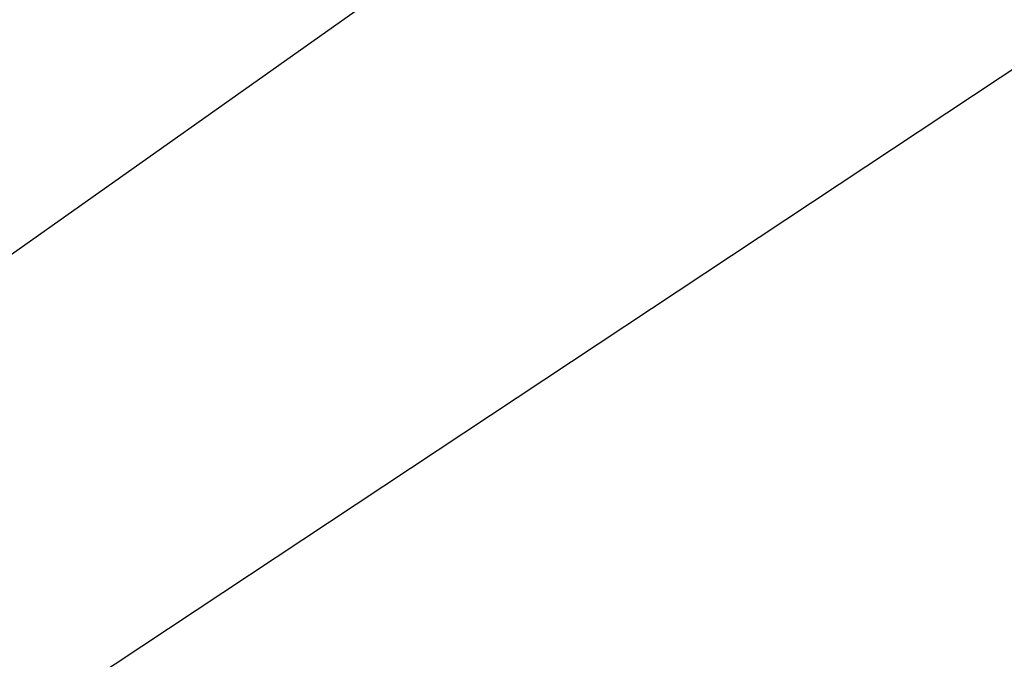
# Model space of a CAD drawing. Header units: millimetres. Extents: x -131 to 131, y -191 to 191.
# Tile 100 of 256: x -73.24992 to -73.24391, y -110.5677 to -110.5638. Entities that reach past the tile are written whole.
import ezdxf

# ---------------------------------------------------------------- set-up
doc = ezdxf.new("R2010")
doc.units = ezdxf.units.MM
doc.layers.get('0').update_dxf_attribs({"color": 8, "linetype": 'CONTINUOUS'})

# ---------------------------------------------------------------- blocks, each defined once
blk = doc.blocks.new('sgBrepBlock__245065360')
at = {"color": 0}
blk.add_polyline3d([(-66.9619926, -110.4151869, -8), (-67.548439, -110.0766019, -8), (-68.1720486, -109.8126506, -8), (-68.823368, -109.6273343, -8), (-69.492524, -109.523462, -8), (-70.1693728, -109.5026085, -8), (-70.8436541, -109.5650899, -8), (-71.5051464, -109.709959, -8), (-72.1438223, -109.9350197, -8), (-72.75, -110.2368603, -8), (-73.3144905, -110.6109052, -8), (-73.8287367, -111.0514844, -8), (-74.2849432, -111.5519191, -8), (-74.6761942, -112.1046231, -8), (-74.996559, -112.7012181, -8), (-75.241181, -113.3326603, -8), (-75.406352, -113.9893777, -8), (-75.4895683, -114.661415, -8), (-75.4895683, -115.338585, -8)], dxfattribs=at)
blk = doc.blocks.new('sgBrepBlock__245065872')
at = {"color": 0}
blk.add_polyline3d([(-75.5, -115, -3), (-75.4895683, -114.661415, -3), (-75.4583128, -114.3241144, -3), (-75.406352, -113.9893777, -3), (-75.3338831, -113.6584745, -3), (-75.241181, -113.3326603, -3), (-75.1285973, -113.0131708, -3), (-74.996559, -112.7012181, -3), (-74.8455671, -112.3979854, -3), (-74.6761942, -112.1046231, -3), (-74.489083, -111.8222439, -3), (-74.2849432, -111.5519191, -3), (-74.064549, -111.294674, -3), (-73.8287367, -111.0514844, -3), (-73.5784007, -110.823273, -3), (-73.3144905, -110.6109052, -3), (-73.0380074, -110.4151869, -3)], dxfattribs=at)
blk = doc.blocks.new('sgBrepBlock__245068432')
at = {"color": 0}
for points in [[(-72.75, -110.2368603, -8), (-73.3144905, -110.6109052, -8), (-73.8287367, -111.0514844, -8), (-74.2849432, -111.5519191, -8), (-74.6761942, -112.1046231, -8), (-74.996559, -112.7012181, -8), (-75.241181, -113.3326603, -8), (-75.406352, -113.9893777, -8), (-75.4895683, -114.661415, -8), (-75.4895683, -115.338585, -8)], [(-75.4583128, -115.6758856, -3), (-75.5, -115, -3), (-75.4895683, -114.661415, -3), (-75.4583128, -114.3241144, -3), (-75.406352, -113.9893777, -3), (-75.3338831, -113.6584745, -3), (-75.241181, -113.3326603, -3), (-75.1285973, -113.0131708, -3), (-74.996559, -112.7012181, -3), (-74.8455671, -112.3979854, -3), (-74.6761942, -112.1046231, -3), (-74.489083, -111.8222439, -3), (-74.2849432, -111.5519191, -3), (-74.064549, -111.294674, -3), (-73.8287367, -111.0514844, -3), (-73.5784007, -110.823273, -3), (-73.3144905, -110.6109052, -3), (-73.0380074, -110.4151869, -3)]]:
    blk.add_polyline3d(points, dxfattribs=at)
blk = doc.blocks.new('sgBrepBlock_Omega+SlimClamp_245064080')
at = {"color": 0}
for name in ['sgBrepBlock__245065360', 'sgBrepBlock__245065872', 'sgBrepBlock__245068432']:
    blk.add_blockref(name, (0, 0), dxfattribs=at)
blk = doc.blocks.new('sgBrepBlock__245068944')
at = {"color": 0, "invisible_edges": 15}
for points in [[(-70.690732, -110.3090111, -75.9520218), (-87.5209085, -109.9450575, -82.4022406), (-87.7725075, -110.566241, -81.6318579)], [(-70.9483729, -111.0523676, -75.2184608), (-87.7725075, -110.566241, -81.6318579), (-87.9877604, -111.3157992, -80.972765)]]:
    blk.add_3dface(points, dxfattribs=at)
blk = doc.blocks.new('sgBrepBlock_Clamp$20Doughty$20Slimline$20QT_245068688')
at = {"color": 0}
blk.add_blockref('sgBrepBlock__245068944', (0, 0), dxfattribs=at)

msp = doc.modelspace()

# ---------------------------------------------------------------- block references
at = {"color": 7}
for name in ['sgBrepBlock_Omega+SlimClamp_245064080', 'sgBrepBlock_Clamp$20Doughty$20Slimline$20QT_245068688']:
    msp.add_blockref(name, (0, 0), dxfattribs=at)

doc.saveas('drawing.dxf')
